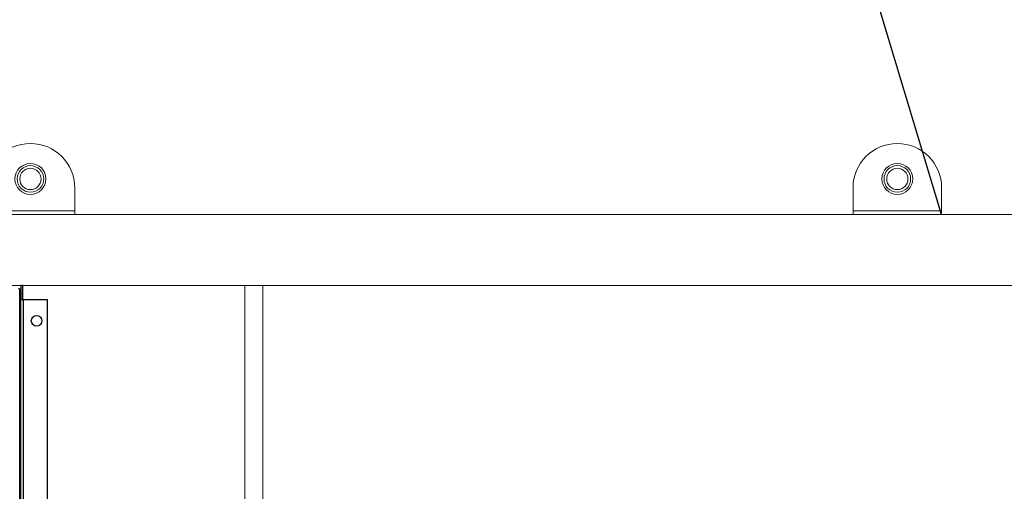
# Model space of a CAD drawing. Header units: millimetres. Extents: x 178516 to 426772, y -178579 to -115871.
# Tile 212 of 256: x 316973 to 317528, y -131596 to -131330. Entities that reach past the tile are written whole.
import ezdxf
from ezdxf import colors
from ezdxf.entities.mleader import LeaderData, LeaderLine
from ezdxf.math import Vec2, Vec3

# ---------------------------------------------------------------- set-up
doc = ezdxf.new("R2010")
doc.units = ezdxf.units.MM
doc.header["$MEASUREMENT"] = 0
doc.layers.get('0').update_dxf_attribs({"color": 252, "lineweight": 5})
doc.layers.add('_WE-TX wywiew', color=7, linetype='Continuous', lineweight=18, true_color=0xc23000)
doc.layers.add('IS_centrale', color=7, linetype='Continuous', lineweight=13)
doc.layers.add('IS_opisy', color=7, linetype='Continuous', lineweight=35)
doc.styles.add('WE11', font='simplex.shx', dxfattribs={"width": 0.7})

# ---------------------------------------------------------------- blocks, each defined once
blk = doc.blocks.new('VVS030s_FLX1_250_0.38kW_2.00x2v2_t')
at = {"color": 7}
for p, q in [((0, 1020), (0, 0)), ((10, 1020), (10, 0)), ((0, 0), (10, 0))]:
    blk.add_line(p, q, dxfattribs=at)
blk = doc.blocks.new('VVS030s_brt_t')
at = {"color": 7, "linetype": 'Continuous'}
for p, q in [((1289, 0), (1239, 0)), ((1289, 0), (1289, -15)), ((1728, -15), (1728, 0)), ((1778, 0), (1728, 0)), ((1778, 0), (1778, -15)), ((1289, -2), (1239, -2)), ((1778, -2), (1728, -2))]:
    blk.add_line(p, q, dxfattribs=at)
for centre, radius in [((1264, -20), 8.73), ((1264, -20), 7.5), ((1264, -20), 6), ((1753, -20), 8.73), ((1753, -20), 7.5), ((1753, -20), 6)]:
    blk.add_circle(centre, radius, dxfattribs=at)
for centre in [(1264, -15), (1753, -15)]:
    blk.add_arc(centre, 25, 180, 0, dxfattribs=at)
blk = doc.blocks.new('VVS030s_P3_w_t')
at = {"color": 0, "lineweight": -3}
for p, q in [((653.99, 1733.79), (653.99, 2.21)), ((654.5, 1736), (654.5, 8)), ((656, 1736), (656, 8)), ((669.5, 8), (669.5, 1736)), ((654.5, 0), (654.5, 8)), ((654.5, 8), (656, 8)), ((655.5, 0), (655.5, 8)), ((656, 8), (669.5, 8)), ((655.5, 0), (654.5, 0))]:
    blk.add_line(p, q, dxfattribs=at)
at = {"color": 0, "lineweight": -3, "extrusion": (0, 0, -1)}
blk.add_ellipse((663.5, 20), major_axis=(-2.12, 2.12), ratio=1, start_param=5.497787, end_param=11.780972, dxfattribs=at)
at = {"color": 0, "lineweight": -3}
blk.add_ellipse((654.64, 0.86), major_axis=(0, 1.5), ratio=0.999848, start_param=0.44807, end_param=1.128002, dxfattribs=at)
for points in [[(654, 2.22), (654, 2.21), (653.99, 2.21), (653.99, 2.21)], [(654, 2.22), (654, 2.22), (654, 2.22), (654, 2.22)], [(654.5, 2.21), (654.5, 2.23), (654.5, 2.27), (654.48, 2.31), (654.44, 2.34), (654.4, 2.35), (654.37, 2.36), (654.35, 2.36)]]:
    blk.add_open_spline(points, degree=3, dxfattribs=at)
for points, knots in [([(654.35, 2.36), (654.33, 2.36), (654.29, 2.35), (654.23, 2.34), (654.15, 2.31), (654.08, 2.27), (654.02, 2.23), (654, 2.22)], [0.5, 0.5, 0.5, 0.5, 0.6, 0.7, 0.8, 0.9, 0.9894283, 0.9894283, 0.9894283, 0.9894283]), ([(654.47, 2.31), (654.45, 2.31), (654.36, 2.29), (654.2, 2.26), (654.07, 2.23), (654.01, 2.22)], [0.7875007, 0.7875007, 0.7875007, 0.7875007, 0.8181818, 0.9090909, 0.9867059, 0.9867059, 0.9867059, 0.9867059])]:
    blk.add_open_spline(points, degree=3, knots=knots, dxfattribs=at)
blk = doc.blocks.new('A$C680519BF')
for p, q in [((-2483, 89.5), (-657, 89.5)), ((-2485, 49.5), (-659, 49.5))]:
    blk.add_line(p, q)
for name, p in [('VVS030s_P3_w_t', (-1881, 89.5)), ('VVS030s_FLX1_250_0.38kW_2.00x2v2_t', (-1100, 89.5)), ('VVS030s_brt_t', (-2485, 49.5))]:
    blk.add_blockref(name, p)

msp = doc.modelspace()

# ---------------------------------------------------------------- block references
at = {"layer": 'IS_centrale', "xscale": -1, "rotation": 180}
msp.add_blockref('A$C680519BF', (318199.76, -131390.16), dxfattribs=at)

# ---------------------------------------------------------------- leaders
at = {"layer": '_WE-TX wywiew', "ltscale": 5}
ml = msp.add_multileader_mtext('Standard', dxfattribs=at)
ml.set_content('\\pxql,t32;{\\fArial|b0|i0|c238|p34;Centrala wentylacyjna nawiewno-wywiewna z odzyskiem ciepła N1W1\\PVn=2530m3/h\\PVw=2380m3/h\\PSpręż dyspozycyjny 400 Pa,}', color=256, style='WE11')
ml.set_leader_properties(color=256)
ml.build(insert=Vec2(0, 0))
ml.multileader.update_dxf_attribs({"text_left_attachment_type": 2, "text_right_attachment_type": 2, "dogleg_length": 500, "arrow_head_size": 0})
ctx = ml.context
ctx.base_point, ctx.char_height, ctx.arrow_head_size, ctx.landing_gap_size, ctx.plane_origin = Vec3(310209.21, -129127.33), 280, 0, 140, Vec3(355986.09, -123397.49)
ctx.left_attachment, ctx.right_attachment = 2, 2
notes = []
notes.append((ctx, [(0, (1, 1, 0), (316793.17, -129127.33), (-1, 0), 799.11, [(0, [(317492.76, -131439.66)], 0, [])])]))
ctx.mtext.insert, ctx.mtext.width, ctx.mtext.flow_direction = Vec3(310349.21, -128002.71), 5687.3252, 5
at = {"layer": 'IS_opisy', "ltscale": 5}
ml = msp.add_multileader_mtext('Standard', dxfattribs=at)
ml.set_content('{\\fArial|b0|i0|c238|p34;Zamontować tłumik akustyczny}', color=256, style='WE11')
ml.set_leader_properties(color=256)
ml.build(insert=Vec2(0, 0))
ml.multileader.update_dxf_attribs({"text_left_attachment_type": 2, "text_right_attachment_type": 2, "dogleg_length": 500, "arrow_head_size": 0})
ctx = ml.context
ctx.base_point, ctx.char_height, ctx.arrow_head_size, ctx.landing_gap_size, ctx.plane_origin = Vec3(316033.13, -128558.22), 168, 0, 84, Vec3(344042.87, -129085)
ctx.left_attachment, ctx.right_attachment = 2, 2
notes.append((ctx, [(0, (1, 1, 0), (318949.25, -128558.22), (-1, 0), 479.47, [(0, [(318972.83, -131971.22)], 0, [])])]))
ctx.mtext.insert, ctx.mtext.width, ctx.mtext.defined_height, ctx.mtext.flow_direction = Vec3(316117.13, -128449.07), 3785.8517, 1430.61, 5
for ctx, leaders in notes:
    for number, flags, end, landing, length, lines in leaders:
        leader = LeaderData()
        leader.index, (leader.has_last_leader_line, leader.has_dogleg_vector, leader.attachment_direction) = number, flags
        leader.last_leader_point, leader.dogleg_vector, leader.dogleg_length = Vec3(end), Vec3(landing), length
        for number, points, colour, breaks in lines:
            line = LeaderLine()
            line.index, line.vertices, line.color, line.breaks = number, Vec3.list(points), colors.encode_raw_color(colour), breaks
            leader.lines.append(line)
        ctx.leaders.append(leader)

doc.saveas('drawing.dxf')
